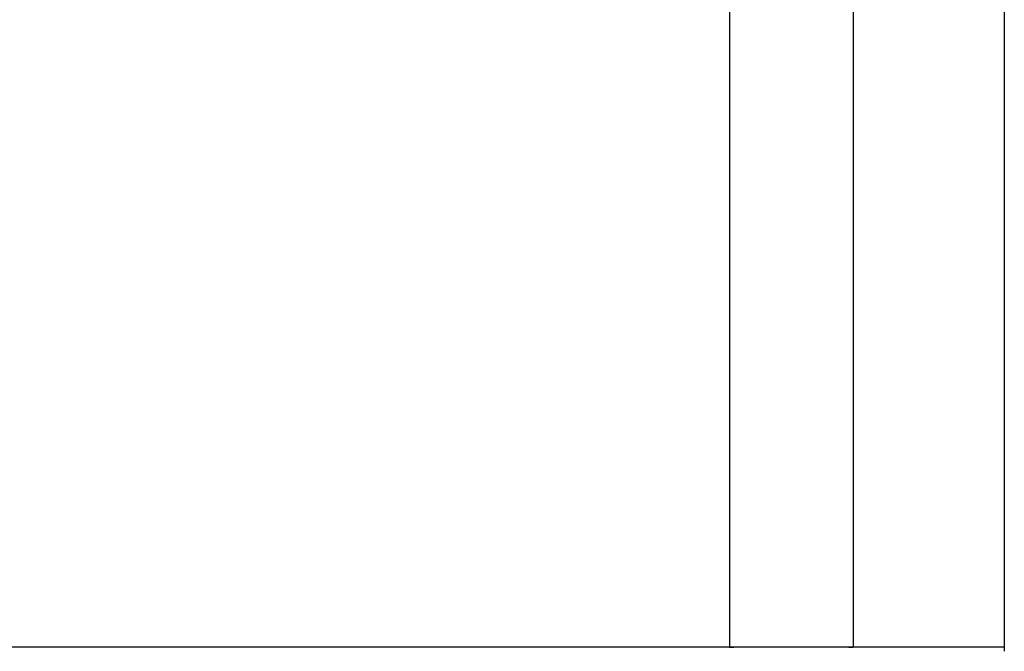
# Model space of a CAD drawing. Header units: inches. Extents: x 5 to 1128, y -85 to 748.
# Tile 244 of 256: x 220 to 268, y 357 to 388. Entities that reach past the tile are written whole.
import ezdxf

# ---------------------------------------------------------------- set-up
doc = ezdxf.new("R2010")
doc.units = ezdxf.units.IN
doc.header["$LTSCALE"] = 32
doc.header["$MEASUREMENT"] = 0
doc.layers.add('Visible (ANSI)', color=7, linetype='Continuous', lineweight=30)

msp = doc.modelspace()

# ---------------------------------------------------------------- linework, layer by layer
at = {"layer": 'Visible (ANSI)'}
for p, q in [((268.18226, 439.48367), (268.18226, 357.48367)), ((254.85226, 437.48367), (254.85226, 357.48367)), ((260.85226, 437.48367), (260.85226, 357.48367)), ((268.18226, 357.48367), (173.52601, 357.48367)), ((254.85226, 357.48367), (255.05931, 357.48367)), ((260.64522, 357.48367), (260.85226, 357.48367)), ((268.18226, 357.48367), (268.18226, 357.27662))]:
    msp.add_line(p, q, dxfattribs=at)

doc.saveas('drawing.dxf')
